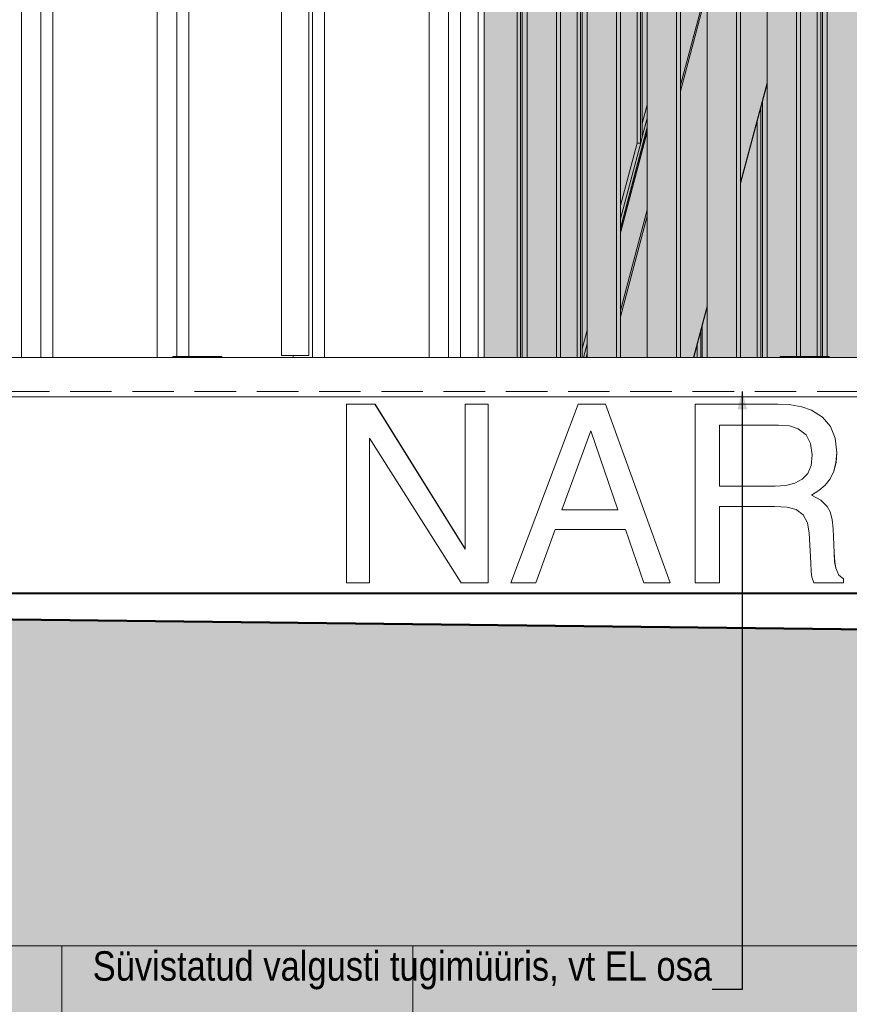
# Model space of a CAD drawing. Header units: millimetres. Extents: x -65 to 137875, y -1905 to 36930.
# Tile 50 of 151: x 35513 to 39745, y 9683 to 14704. Entities that reach past the tile are written whole.
import ezdxf

# ---------------------------------------------------------------- set-up
doc = ezdxf.new("R2010")
doc.units = ezdxf.units.MM
doc.header["$MEASUREMENT"] = 0
doc.linetypes.add('Hidden Line', pattern=[317.5, 211.666667, -105.833333])
for name, color, linetype in [('00 2D joon.AR', 7, 'Continuous'), ('00 Tekst.AR', 7, 'Continuous'), ('1140 Lipumastid.AR', 7, 'Continuous'), ('1140 Välised nimetähed.AS', 7, 'Continuous'), ('1140 Välisvalgustid.AS', 7, 'Continuous'), ('1153 Tugimüürid.AS', 7, 'Continuous'), ('1232 Välisseinad.AR', 7, 'Continuous'), ('1244 Fassaadivarustus.AR', 7, 'Continuous'), ('1245 Klaasfassaadid.AR', 7, 'Continuous'), ('1247 Fassaadi valgusti.AR', 7, 'Continuous'), ('1247 Lamellid.AR', 7, 'Continuous'), ('1253 Terrassipostid.AR', 7, 'Continuous')]:
    doc.layers.add(name, color=color, linetype=linetype)
doc.styles.add('GENERATED_STYLE_4', font='txt', dxfattribs={"width": 0.84})
doc.dimstyles.new('GENERATED_STYLE__3', dxfattribs={"dimtxt": 0.18, "dimasz": 91.2, "dimexe": 0.18, "dimexo": 0.0625, "dimgap": 0, "dimtad": 0, "dimtih": 1, "dimtoh": 1, "dimdec": 4, "dimzin": 0, "dimdsep": 46, "dimcen": 0.09, "dimadec": 0, "dimazin": 0, "dimtfac": 1, "dimtdec": 4, "dimtmove": 0, "dimatfit": 3, "dimldrblk": 'ARROWHEAD_5', "dimfxl": 0, "dimtolj": 1, "dimtzin": 0, "dimarcsym": 0})

# ---------------------------------------------------------------- blocks, each defined once
blk = doc.blocks.new('Section Element_35_2', base_point=(-56954.2, 12361.4))
at = {"layer": '1253 Terrassipostid.AR', "color": 7, "linetype": 'Continuous', "lineweight": 13}
for p, q in [((39169.1, 20059.7), (39169.1, 12981.4)), ((39190, 12981.4), (39190, 20065.3)), ((39020.6, 12981.4), (39020.6, 20020))]:
    blk.add_line(p, q, dxfattribs=at)
blk = doc.blocks.new('Section Element_37_2', base_point=(-56954.2, 12361.4))
at = {"layer": '1253 Terrassipostid.AR', "color": 7, "linetype": 'Continuous', "lineweight": 13}
for p, q in [((39475.3, 20141.5), (39475.3, 12986.4)), ((39496.2, 12986.4), (39496.2, 20147.1)), ((39326.8, 12981.4), (39326.8, 20101.8))]:
    blk.add_line(p, q, dxfattribs=at)
blk = doc.blocks.new('Section Element_39_2', base_point=(-56954.2, 12361.4))
at = {"layer": '1253 Terrassipostid.AR', "color": 7, "linetype": 'Continuous', "lineweight": 13}
blk.add_line((39632.9, 12986.4), (39632.9, 20183.6), dxfattribs=at)
blk = doc.blocks.new('Section Element_56_2', base_point=(-56954.2, 12361.4))
at = {"layer": '1232 Välisseinad.AR', "color": 7, "linetype": 'Continuous', "lineweight": 13}
for p, q in [((37518.5, 9981.4), (37518.5, 8061.4)), ((40158.5, 8061.4), (40158.5, 9981.4)), ((40158.5, 8061.4), (37518.5, 8061.4))]:
    blk.add_line(p, q, dxfattribs=at)
blk = doc.blocks.new('Section Element_94_2', base_point=(-56954.2, 12361.4))
at = {"layer": '1247 Lamellid.AR', "color": 7, "linetype": 'Continuous', "lineweight": 13}
for p, q in [((35620.6, 12981.4), (35620.6, 19131.4)), ((35681.9, 12981.4), (35681.9, 19131.4)), ((35521.6, 12981.4), (35521.6, 19079.2))]:
    blk.add_line(p, q, dxfattribs=at)
blk = doc.blocks.new('Section Element_95_2', base_point=(-56954.2, 12361.4))
at = {"layer": '1247 Lamellid.AR', "color": 7, "linetype": 'Continuous', "lineweight": 13}
for p, q in [((36214.8, 12981.4), (36214.8, 19290.6)), ((36313.8, 12986.4), (36313.8, 19316.4)), ((36375, 12986.4), (36375, 19316.4))]:
    blk.add_line(p, q, dxfattribs=at)
blk = doc.blocks.new('Section Element_96_2', base_point=(-56954.2, 12361.4))
at = {"layer": '1247 Lamellid.AR', "color": 7, "linetype": 'Continuous', "lineweight": 13}
for p, q in [((37007, 12981.4), (37007, 19501.4)), ((37068.2, 12981.4), (37068.2, 19501.4)), ((36908, 12981.4), (36908, 12991.4))]:
    blk.add_line(p, q, dxfattribs=at)
blk = doc.blocks.new('Section Element_97_2', base_point=(-56954.2, 12361.4))
at = {"layer": '1247 Lamellid.AR', "color": 7, "linetype": 'Continuous', "lineweight": 13}
for p, q in [((37700.2, 12981.4), (37700.2, 19686.4)), ((37761.4, 12981.4), (37761.4, 19686.4)), ((37601.2, 12981.4), (37601.2, 19660.9))]:
    blk.add_line(p, q, dxfattribs=at)
blk = doc.blocks.new('Section Element_98_2', base_point=(-56954.2, 12361.4))
at = {"layer": '1253 Terrassipostid.AR', "color": 7, "linetype": 'Continuous', "lineweight": 13}
for p, q in [((38883.8, 12981.4), (38883.8, 19983.5)), ((38714.4, 12981.4), (38714.4, 19938.3)), ((38862.9, 19977.9), (38862.9, 12981.4))]:
    blk.add_line(p, q, dxfattribs=at)
blk = doc.blocks.new('Section Element_99_2', base_point=(-56954.2, 12361.4))
at = {"layer": '1253 Terrassipostid.AR', "color": 7, "linetype": 'Continuous', "lineweight": 13}
for p, q in [((38556.8, 19896.2), (38556.8, 12981.4)), ((38577.6, 12981.4), (38577.6, 19901.8)), ((38408.2, 12981.4), (38408.2, 19856.5))]:
    blk.add_line(p, q, dxfattribs=at)
blk = doc.blocks.new('Section Element_101_2', base_point=(-56954.2, 12361.4))
at = {"layer": '1253 Terrassipostid.AR', "color": 7, "linetype": 'Continuous', "lineweight": 13}
for p, q in [((38250.6, 19814.4), (38250.6, 12981.4)), ((38271.5, 12981.4), (38271.5, 19820)), ((38102, 12981.4), (38102, 19774.7))]:
    blk.add_line(p, q, dxfattribs=at)
blk = doc.blocks.new('Section Element_133_2', base_point=(-56954.2, 12361.4))
at = {"layer": '1232 Välisseinad.AR', "color": 7, "linetype": 'Continuous', "lineweight": 13}
for p, q in [((39496.2, 15011.8), (39632.9, 15520.2)), ((39190, 13873.6), (39326.8, 14382)), ((38950, 12981.4), (39020.6, 13243.7))]:
    blk.add_line(p, q, dxfattribs=at)
blk = doc.blocks.new('Section Element_134_2', base_point=(-56954.2, 12361.4))
at = {"layer": '1244 Fassaadivarustus.AR', "color": 7, "linetype": 'Continuous', "lineweight": 13}
for p, q in [((39604.4, 17497.9), (39496.2, 17091.4)), ((39605.4, 17497.9), (39496.2, 17087.7)), ((39605.4, 17476.4), (39496.2, 17066.2)), ((39605.4, 17497.9), (39604.4, 17497.9)), ((39605.4, 17485.4), (39605.4, 17497.9)), ((39605.4, 17476.4), (39605.4, 17485.4)), ((39632.9, 17469.8), (39605.4, 17476.4)), ((39632.9, 17184), (39496.2, 16670.3)), ((39632.9, 17152.5), (39496.2, 16638.9)), ((39326.8, 16455.1), (39190, 15941.4)), ((39326.8, 16451.4), (39190, 15937.7)), ((39326.8, 16429.9), (39190, 15916.2)), ((39326.8, 16034), (39190, 15520.3)), ((39326.8, 16002.5), (39190, 15488.9)), ((39020.6, 15305.1), (38883.8, 14791.4)), ((39020.6, 15301.4), (38883.8, 14787.7)), ((39020.6, 15279.9), (38883.8, 14766.2)), ((39020.6, 14884), (38883.8, 14370.3)), ((39020.6, 14852.5), (38883.8, 14338.9)), ((38714.4, 14155.1), (38577.6, 13641.4)), ((38714.4, 14151.4), (38577.6, 13637.7)), ((38714.4, 14129.9), (38577.6, 13616.2)), ((38714.4, 13734), (38577.6, 13220.3)), ((38714.4, 13702.5), (38577.6, 13188.9)), ((38408.2, 13005.1), (38401.9, 12981.4)), ((38408.2, 13001.4), (38402.9, 12981.4))]:
    blk.add_line(p, q, dxfattribs=at)
blk = doc.blocks.new('Section Element_135_2', base_point=(-56954.2, 12361.4))
at = {"layer": '1244 Fassaadivarustus.AR', "color": 7, "linetype": 'Continuous', "lineweight": 13}
for p, q in [((39632.9, 15516.6), (39496.2, 15008.1)), ((39632.9, 15515.4), (39496.2, 15007)), ((39326.8, 14378.3), (39190, 13869.9)), ((39326.8, 14377.2), (39190, 13868.7)), ((39020.6, 13240.1), (38951, 12981.4)), ((39020.6, 13238.9), (38951.3, 12981.4))]:
    blk.add_line(p, q, dxfattribs=at)
blk = doc.blocks.new('Section Element_152_2', base_point=(-56954.2, 12361.4))
at = {"layer": '1245 Klaasfassaadid.AR', "color": 7, "linetype": 'Continuous', "lineweight": 13}
for p, q in [((38050, 12981.4), (38050, 15906.4)), ((38068.3, 12981.4), (38068.3, 15906.4)), ((38072.5, 15906.4), (38076.6, 15906.4)), ((38076.6, 12981.4), (38076.6, 15906.4))]:
    blk.add_line(p, q, dxfattribs=at)
blk = doc.blocks.new('Section Element_165_2', base_point=(-56954.2, 12361.4))
at = {"layer": '1245 Klaasfassaadid.AR', "color": 7, "linetype": 'Continuous', "lineweight": 13}
for p, q in [((38408.2, 13120.3), (38382.8, 13024.9)), ((38408.2, 13051.4), (38389.6, 12981.4))]:
    blk.add_line(p, q, dxfattribs=at)
blk = doc.blocks.new('Section Element_166_2', base_point=(-56954.2, 12361.4))
at = {"layer": '1245 Klaasfassaadid.AR', "color": 7, "linetype": 'Continuous', "lineweight": 13}
for p, q in [((38682.9, 14083), (38577.6, 13687.7)), ((38662.4, 14074.8), (38577.6, 13756.6))]:
    blk.add_line(p, q, dxfattribs=at)
blk = doc.blocks.new('Section Element_167_2', base_point=(-56954.2, 12361.4))
at = {"layer": '1245 Klaasfassaadid.AR', "color": 7, "linetype": 'Continuous', "lineweight": 13}
for p, q in [((38714.4, 14270.2), (38689, 14174.9)), ((38714.4, 14201.4), (38689, 14106))]:
    blk.add_line(p, q, dxfattribs=at)
blk = doc.blocks.new('Section Element_747_2', base_point=(-56954.2, 12361.4))
at = {"layer": '1245 Klaasfassaadid.AR', "color": 7, "linetype": 'Continuous', "lineweight": 13}
for p, q in [((39607.5, 12986.4), (39607.5, 15421)), ((39599.2, 12986.4), (39599.2, 15390)), ((39580.9, 12986.4), (39580.9, 15322))]:
    blk.add_line(p, q, dxfattribs=at)
blk = doc.blocks.new('Section Element_748_2', base_point=(-56954.2, 12361.4))
at = {"layer": '1245 Klaasfassaadid.AR', "color": 7, "linetype": 'Continuous', "lineweight": 13}
for p, q in [((39301.4, 12981.4), (39301.4, 14282.8)), ((39293, 12981.4), (39293, 14251.7)), ((39274.7, 12981.4), (39274.7, 14183.8))]:
    blk.add_line(p, q, dxfattribs=at)
blk = doc.blocks.new('Section Element_749_2', base_point=(-56954.2, 12361.4))
at = {"layer": '1245 Klaasfassaadid.AR', "color": 7, "linetype": 'Continuous', "lineweight": 13}
for p, q in [((38986.8, 12981.4), (38986.8, 13113.5)), ((38995.2, 12981.4), (38995.2, 13144.5)), ((38968.6, 12981.4), (38968.6, 13045.5))]:
    blk.add_line(p, q, dxfattribs=at)
blk = doc.blocks.new('Section Element_750_2', base_point=(-56954.2, 12361.4))
at = {"layer": '1245 Klaasfassaadid.AR', "color": 7, "linetype": 'Continuous', "lineweight": 13}
blk.add_line((37882, 12981.4), (37882, 15906.4), dxfattribs=at)
blk = doc.blocks.new('Section Element_751_2', base_point=(-56954.2, 12361.4))
at = {"layer": '1245 Klaasfassaadid.AR', "color": 7, "linetype": 'Continuous', "lineweight": 13}
blk.add_line((37851.8, 15906.4), (37851.8, 12981.4), dxfattribs=at)
blk = doc.blocks.new('Section Element_934_2', base_point=(-56954.2, 12361.4))
at = {"layer": '1247 Fassaadi valgusti.AR', "color": 7, "linetype": 'Continuous', "lineweight": 13}
blk.add_line((36272.7, 12781.4), (33987.5, 12781.4), dxfattribs=at)
blk = doc.blocks.new('Section Element_935_2', base_point=(-56954.2, 12361.4))
at = {"layer": '1247 Fassaadi valgusti.AR', "color": 7, "linetype": 'Continuous', "lineweight": 13}
blk.add_line((38557.9, 12781.4), (36272.7, 12781.4), dxfattribs=at)
blk = doc.blocks.new('Section Element_936_2', base_point=(-56954.2, 12361.4))
at = {"layer": '1247 Fassaadi valgusti.AR', "color": 7, "linetype": 'Continuous', "lineweight": 13}
blk.add_line((40843.1, 12781.4), (38557.9, 12781.4), dxfattribs=at)
blk = doc.blocks.new('Section Element_940_2', base_point=(-56954.2, 12361.4))
at = {"layer": '1245 Klaasfassaadid.AR', "color": 7, "linetype": 'Continuous', "lineweight": 13}
for p, q in [((38689, 14106), (38689, 17402.4)), ((38680.6, 14074.6), (38680.6, 17371.3)), ((38662.4, 14074.6), (38662.4, 17303.1)), ((38680.6, 14074.6), (38662.4, 14074.6)), ((38689, 14106), (38682.9, 14083))]:
    blk.add_line(p, q, dxfattribs=at)
blk = doc.blocks.new('Section Element_941_2', base_point=(-56954.2, 12361.4))
at = {"layer": '1245 Klaasfassaadid.AR', "color": 7, "linetype": 'Continuous', "lineweight": 13}
for p, q in [((38374.5, 12981.4), (38374.5, 16228.4)), ((38382.8, 12981.4), (38382.8, 16259.6)), ((38356.2, 12981.4), (38356.2, 16160.2))]:
    blk.add_line(p, q, dxfattribs=at)
blk = doc.blocks.new('Section Element_957_2', base_point=(-56954.2, 12361.4))
at = {"layer": '1140 Välisvalgustid.AS', "linetype": 'Continuous', "lineweight": 13, "true_color": 0x50504f}
for points in [[(39392.6, 12986.4), (39392.4, 12981.4), (39394.8, 12981.4), (39395, 12986.4)], [(39392.6, 12986.4), (39392.4, 12981.4), (39394.8, 12981.4), (39395, 12986.4)], [(39395, 12986.4), (39394.8, 12981.4), (39403.4, 12981.4), (39403.5, 12986.4)], [(39395, 12986.4), (39394.8, 12981.4), (39403.4, 12981.4), (39403.5, 12986.4)], [(39403.5, 12986.4), (39403.4, 12981.4), (39417.7, 12981.4), (39417.8, 12986.4)], [(39417.8, 12986.4), (39417.7, 12981.4), (39436.9, 12981.4), (39437, 12986.4)], [(39437, 12986.4), (39436.9, 12981.4), (39460.3, 12981.4), (39460.3, 12986.4)], [(39460.3, 12986.4), (39460.3, 12981.4), (39486.4, 12981.4), (39486.5, 12986.4)], [(39486.5, 12986.4), (39486.4, 12981.4), (39514.2, 12981.4), (39514.2, 12986.4)], [(39514.2, 12981.4), (39542.1, 12981.4), (39542.1, 12986.4), (39514.2, 12986.4)], [(39568.7, 12986.4), (39542.1, 12986.4), (39542.1, 12981.4), (39568.8, 12981.4)], [(39592.8, 12986.4), (39568.7, 12986.4), (39568.8, 12981.4), (39592.9, 12981.4)], [(39613.1, 12986.4), (39592.8, 12986.4), (39592.9, 12981.4), (39613.2, 12981.4)], [(39628.7, 12986.4), (39613.1, 12986.4), (39613.2, 12981.4), (39628.8, 12981.4)], [(39638.6, 12986.4), (39628.7, 12986.4), (39628.8, 12981.4), (39638.7, 12981.4)], [(39642.5, 12986.4), (39638.6, 12986.4), (39638.7, 12981.4), (39642.6, 12981.4)]]:
    blk.add_hatch(color=251, dxfattribs=at).paths.add_polyline_path(points)
at = {"layer": '1140 Välisvalgustid.AS', "color": 7, "linetype": 'Continuous', "lineweight": 13}
for p, q in [((39392.4, 12981.4), (39392.6, 12986.4)), ((39395, 12986.4), (39392.6, 12986.4)), ((39403.5, 12986.4), (39395, 12986.4)), ((39417.8, 12986.4), (39403.5, 12986.4)), ((39437, 12986.4), (39417.8, 12986.4)), ((39460.3, 12986.4), (39437, 12986.4)), ((39486.5, 12986.4), (39460.3, 12986.4)), ((39514.2, 12986.4), (39486.5, 12986.4)), ((39542.1, 12986.4), (39514.2, 12986.4)), ((39568.7, 12986.4), (39542.1, 12986.4)), ((39592.8, 12986.4), (39568.7, 12986.4)), ((39613.1, 12986.4), (39592.8, 12986.4)), ((39628.7, 12986.4), (39613.1, 12986.4)), ((39638.6, 12986.4), (39628.7, 12986.4)), ((39642.5, 12986.4), (39638.6, 12986.4)), ((39642.6, 12981.4), (39642.5, 12986.4))]:
    blk.add_line(p, q, dxfattribs=at)
blk = doc.blocks.new('Section Element_959_2', base_point=(-56954.2, 12361.4))
at = {"layer": '1140 Välisvalgustid.AS', "linetype": 'Continuous', "lineweight": 13, "true_color": 0x50504f}
for points in [[(36293.6, 12986.4), (36293.5, 12981.4), (36295.9, 12981.4), (36296, 12986.4)], [(36293.6, 12986.4), (36293.5, 12981.4), (36295.9, 12981.4), (36296, 12986.4)], [(36296, 12986.4), (36295.9, 12981.4), (36304.4, 12981.4), (36304.6, 12986.4)], [(36296, 12986.4), (36295.9, 12981.4), (36304.4, 12981.4), (36304.6, 12986.4)], [(36304.6, 12986.4), (36304.4, 12981.4), (36318.7, 12981.4), (36318.8, 12986.4)], [(36318.8, 12986.4), (36318.7, 12981.4), (36338, 12981.4), (36338.1, 12986.4)], [(36338.1, 12986.4), (36338, 12981.4), (36361.3, 12981.4), (36361.4, 12986.4)], [(36361.4, 12986.4), (36361.3, 12981.4), (36387.5, 12981.4), (36387.5, 12986.4)], [(36387.5, 12986.4), (36387.5, 12981.4), (36415.3, 12981.4), (36415.3, 12986.4)], [(36415.3, 12981.4), (36443.2, 12981.4), (36443.1, 12986.4), (36415.3, 12986.4)], [(36469.8, 12986.4), (36443.1, 12986.4), (36443.2, 12981.4), (36469.9, 12981.4)], [(36493.9, 12986.4), (36469.8, 12986.4), (36469.9, 12981.4), (36494, 12981.4)], [(36514.2, 12986.4), (36493.9, 12986.4), (36494, 12981.4), (36514.3, 12981.4)], [(36514.2, 12986.4), (36514.3, 12981.4), (36529.8, 12981.4), (36529.7, 12986.4)], [(36529.7, 12986.4), (36529.8, 12981.4), (36539.8, 12981.4), (36539.7, 12986.4)], [(36543.5, 12986.4), (36539.7, 12986.4), (36539.8, 12981.4), (36543.7, 12981.4)]]:
    blk.add_hatch(color=251, dxfattribs=at).paths.add_polyline_path(points)
at = {"layer": '1140 Välisvalgustid.AS', "color": 7, "linetype": 'Continuous', "lineweight": 13}
for p, q in [((36293.5, 12981.4), (36293.6, 12986.4)), ((36296, 12986.4), (36293.6, 12986.4)), ((36304.6, 12986.4), (36296, 12986.4)), ((36318.8, 12986.4), (36304.6, 12986.4)), ((36338.1, 12986.4), (36318.8, 12986.4)), ((36361.4, 12986.4), (36338.1, 12986.4)), ((36387.5, 12986.4), (36361.4, 12986.4)), ((36415.3, 12986.4), (36387.5, 12986.4)), ((36443.1, 12986.4), (36415.3, 12986.4)), ((36469.8, 12986.4), (36443.1, 12986.4)), ((36493.9, 12986.4), (36469.8, 12986.4)), ((36514.2, 12986.4), (36493.9, 12986.4)), ((36529.7, 12986.4), (36514.2, 12986.4)), ((36539.7, 12986.4), (36529.7, 12986.4)), ((36543.5, 12986.4), (36539.7, 12986.4)), ((36543.7, 12981.4), (36543.5, 12986.4))]:
    blk.add_line(p, q, dxfattribs=at)
blk = doc.blocks.new('Section Element_1174_2', base_point=(-56954.2, 12361.4))
at = {"layer": '1140 Välised nimetähed.AS', "color": 7, "linetype": 'Continuous', "lineweight": 13}
for p, q in [((37179.6, 12742.8), (37179.6, 11831.4)), ((37325.3, 12742.8), (37179.6, 12742.8)), ((37785.5, 12004.5), (37325.3, 12742.8)), ((37325.5, 12742.8), (37325.3, 12742.8)), ((37785.5, 12004.7), (37325.5, 12742.8)), ((37902.7, 12742.8), (37785.5, 12742.8)), ((37785.5, 12742.8), (37785.5, 12004.5)), ((37902.7, 11831.4), (37902.7, 12742.8)), ((37902.8, 12742.8), (37902.7, 12742.8)), ((37902.8, 11831.4), (37902.8, 12742.8)), ((38361.7, 12742.8), (38018.7, 11831.4)), ((38501.2, 12742.8), (38361.7, 12742.8)), ((38831.8, 11831.4), (38501.2, 12742.8)), ((38501.3, 12742.8), (38501.2, 12742.8)), ((38831.9, 11831.4), (38501.3, 12742.8)), ((38958.9, 12742.8), (38958.9, 11831.4)), ((39380.6, 12742.8), (38958.9, 12742.8)), ((39446, 12739.4), (39380.6, 12742.8)), ((39380.8, 12742.8), (39380.6, 12742.8)), ((39446.1, 12739.4), (39446, 12739.4)), ((39503.3, 12729.3), (39446, 12739.4)), ((39503.4, 12729.3), (39446.1, 12739.4)), ((39552.4, 12712.4), (39503.3, 12729.3)), ((39552.5, 12712.4), (39503.4, 12729.3)), ((39608.6, 12677), (39552.4, 12712.4)), ((39608.7, 12677), (39552.5, 12712.4)), ((39648.7, 12629.4), (39608.6, 12677)), ((39648.8, 12629.4), (39608.7, 12677)), ((38279.2, 12204.9), (38426.2, 12607.5)), ((38279.3, 12204.9), (38426.2, 12607.3)), ((38426.2, 12607.5), (38564.5, 12204.9)), ((39082.3, 12325.2), (39082.3, 12636.7)), ((39082.3, 12636.7), (39383.7, 12636.7)), ((39082.4, 12325.2), (39082.4, 12636.7)), ((39383.7, 12636.7), (39440.6, 12632)), ((39440.6, 12632), (39484.8, 12618.1)), ((39484.8, 12618.1), (39524.1, 12587.6)), ((39672.8, 12569.4), (39648.7, 12629.4)), ((39672.9, 12569.4), (39648.8, 12629.4)), ((37297.4, 11831.4), (37297.4, 12569.1)), ((37297.4, 12569.1), (37764.4, 11831.4)), ((37297.5, 11831.4), (37297.5, 12568.8)), ((39524.1, 12587.6), (39547.7, 12543.3)), ((39680.8, 12497.1), (39672.8, 12569.4)), ((39680.9, 12497.1), (39672.9, 12569.4)), ((39547.7, 12543.3), (39555.5, 12485.3)), ((39555.5, 12485.3), (39549.9, 12431.1)), ((39677, 12445.8), (39680.8, 12497.1)), ((39677.2, 12445.8), (39680.9, 12497.1)), ((39549.9, 12431.1), (39533, 12389.3)), ((39665.8, 12401.1), (39677, 12445.8)), ((39665.9, 12401.1), (39677.2, 12445.8)), ((39505, 12360), (39467.2, 12340.7)), ((39533, 12389.3), (39505, 12360)), ((39621.5, 12330.6), (39647, 12363.1)), ((39621.6, 12330.6), (39647.1, 12363.1)), ((39647, 12363.1), (39665.8, 12401.1)), ((39647.1, 12363.1), (39665.9, 12401.1)), ((39367.6, 12325.2), (39082.3, 12325.2)), ((39421.4, 12329.1), (39367.6, 12325.2)), ((39467.2, 12340.7), (39421.4, 12329.1)), ((39552.4, 12279.3), (39589.9, 12302.7)), ((39552.5, 12279.3), (39590.1, 12302.7)), ((39589.9, 12302.7), (39621.5, 12330.6)), ((39590.1, 12302.7), (39621.6, 12330.6)), ((39599.2, 12254.2), (39552.4, 12279.3)), ((39552.5, 12279.3), (39552.4, 12279.3)), ((39599.3, 12254.2), (39552.5, 12279.3)), ((39632.7, 12222.2), (39599.2, 12254.2)), ((39632.9, 12222.2), (39599.3, 12254.2)), ((38564.5, 12204.9), (38279.2, 12204.9)), ((39082.3, 11831.4), (39082.3, 12222.2)), ((39082.3, 12222.2), (39363.3, 12222.2)), ((39082.4, 11831.4), (39082.4, 12222.2)), ((39363.3, 12222.2), (39428.8, 12218.1)), ((39428.8, 12218.1), (39474.3, 12205.5)), ((39474.3, 12205.5), (39509.2, 12178.7)), ((39648.1, 12193.8), (39632.7, 12222.2)), ((39648.2, 12193.8), (39632.9, 12222.2)), ((39509.2, 12178.7), (39531.3, 12138.8)), ((39658.1, 12155.5), (39648.1, 12193.8)), ((39658.2, 12155.5), (39648.2, 12193.8)), ((39662.8, 12107.5), (39658.1, 12155.5)), ((39662.9, 12107.5), (39658.2, 12155.5)), ((38145.2, 11831.4), (38243.8, 12104.4)), ((38145.3, 11831.4), (38244, 12104.4)), ((38243.8, 12104.4), (38604.1, 12104.4)), ((38604.1, 12104.4), (38696.6, 11831.4)), ((39531.3, 12138.8), (39540.6, 12085.8)), ((39667.1, 11985.3), (39662.8, 12107.5)), ((39667.3, 11985.3), (39662.9, 12107.5)), ((39540.6, 12085.8), (39548.1, 11933.8)), ((39670.2, 11939.8), (39667.1, 11985.3)), ((39670.4, 11939.8), (39667.3, 11985.3)), ((39548.1, 11933.8), (39550.9, 11889.1)), ((39675.8, 11907.7), (39670.2, 11939.8)), ((39676, 11907.7), (39670.4, 11939.8)), ((39691.3, 11872), (39675.8, 11907.7)), ((39691.5, 11872), (39676, 11907.7)), ((39550.9, 11889.1), (39554.3, 11861.8)), ((39554.3, 11861.8), (39564.2, 11831.4)), ((39715.5, 11851.9), (39691.3, 11872)), ((39715.7, 11851.9), (39691.5, 11872)), ((39715.5, 11831.4), (39715.5, 11851.9)), ((39715.7, 11851.9), (39715.5, 11851.9)), ((39715.7, 11831.4), (39715.7, 11851.9)), ((37179.6, 11831.4), (37297.4, 11831.4)), ((37297.5, 11831.4), (37297.4, 11831.4)), ((37764.4, 11831.4), (37902.7, 11831.4)), ((37902.8, 11831.4), (37902.7, 11831.4)), ((38018.7, 11831.4), (38145.2, 11831.4)), ((38145.3, 11831.4), (38145.2, 11831.4)), ((38696.6, 11831.4), (38831.8, 11831.4)), ((38831.9, 11831.4), (38831.8, 11831.4)), ((38958.9, 11831.4), (39082.3, 11831.4)), ((39082.4, 11831.4), (39082.3, 11831.4)), ((39564.2, 11831.4), (39715.5, 11831.4)), ((39715.7, 11831.4), (39715.5, 11831.4))]:
    blk.add_line(p, q, dxfattribs=at)
blk = doc.blocks.new('Section Element_1177_2', base_point=(-56954.2, 12361.4))
at = {"layer": '1153 Tugimüürid.AS', "color": 7, "linetype": 'Continuous', "lineweight": 13}
for p, q in [((31540.2, 12981.4), (54709.5, 12981.4)), ((31540.2, 12781.4), (54709.5, 12781.4)), ((31540.2, 11776.6), (54709.5, 11776.6)), ((31545.5, 11781.4), (54709.5, 11781.4)), ((31540.2, 9981.4), (54519.4, 9981.4))]:
    blk.add_line(p, q, dxfattribs=at)
blk = doc.blocks.new('Section Element_1180_2', base_point=(-56954.2, 12361.4))
at = {"layer": '1140 Lipumastid.AR', "color": 7, "linetype": 'Continuous', "lineweight": 13}
for p, q in [((36848.4, 12991.4), (36848.4, 22991.4)), ((36988.4, 12991.4), (36988.4, 22991.4)), ((36848.4, 12991.4), (36851.8, 12991.4)), ((36851.8, 12991.4), (36861.6, 12991.4)), ((36861.6, 12991.4), (36877.1, 12991.4)), ((36877.1, 12991.4), (36896.6, 12991.4)), ((36896.6, 12991.4), (36918.2, 12991.4)), ((36918.2, 12991.4), (36939.8, 12991.4)), ((36939.8, 12991.4), (36959.4, 12991.4)), ((36959.4, 12991.4), (36974.9, 12991.4)), ((36974.9, 12991.4), (36984.9, 12991.4)), ((36984.9, 12991.4), (36988.4, 12991.4))]:
    blk.add_line(p, q, dxfattribs=at)
blk = doc.blocks.new('Section Element_1186_2', base_point=(-56954.2, 12361.4))
at = {"layer": '1232 Välisseinad.AR', "color": 7, "linetype": 'Continuous', "lineweight": 13}
for p, q in [((35728.4, 9981.4), (35728.4, 8061.4)), ((35728.4, 8061.4), (37518.5, 8061.4))]:
    blk.add_line(p, q, dxfattribs=at)
blk = doc.blocks.new('ARROWHEAD_5')
at = {"linetype": 'Continuous', "lineweight": 0}
blk.add_hatch(color=0, dxfattribs=at).paths.add_polyline_path([(-1, 0.2679), (0, 0), (-1, -0.2679)])
at = {"color": 0, "linetype": 'Continuous', "lineweight": 0}
blk.add_line((0, 0), (-1, 0), dxfattribs=at)

msp = doc.modelspace()

# ---------------------------------------------------------------- hatches: boundary and pattern name
at = {"layer": '00 2D joon.AR', "linetype": 'Continuous', "lineweight": 0, "true_color": 0xb1b1b1}
msp.add_hatch(color=253, dxfattribs=at).paths.add_polyline_path([(37882, 15906.4), (37895.7, 15906.4), (37895.7, 15966.4), (37970.8, 15966.4), (37970.8, 19743.3), (39947.3, 20266.2), (39947.3, 12981.4), (38050, 12981.4), (37882, 12981.4)])
at = {"layer": '00 2D joon.AR', "linetype": 'Continuous', "lineweight": 0, "true_color": 0xcbcbcb}
msp.add_hatch(color=9, dxfattribs=at).paths.add_polyline_path([(37781.6, 11935.1), (37783.4, 11935.1), (37783.4, 11935.1)])
at = {"layer": '00 2D joon.AR', "linetype": 'Continuous', "lineweight": 13}
msp.add_hatch(color=255, dxfattribs=at).paths.add_polyline_path([(12812.2, 11800.7), (21166.9, 11821.4), (22507.1, 11821.4), (22263.7, 11701.4), (21689.7, 11641.4), (26110.3, 11651.4), (31540.2, 11691.4), (54714.8, 11421.5), (83163.8, 11360), (84358.5, 11357.1), (84558.5, 11351.7), (89443.5, 11314.3), (89443.5, 1890.1), (12810.5, 1890.1)])

# ---------------------------------------------------------------- linework, layer by layer
at = {"layer": '00 2D joon.AR', "color": 41, "linetype": 'Hidden Line', "lineweight": 13, "true_color": 0xffeda8, "flags": 128}
msp.add_lwpolyline([(54714.6, 12808), (31545.5, 12808), (31545.5, 12781.4), (54714.6, 12781.4)], dxfattribs=at)
at = {"layer": '00 2D joon.AR', "color": 7, "linetype": 'Continuous', "lineweight": 50, "flags": 128}
msp.add_lwpolyline([(12812.2, 11800.7), (21166.9, 11821.4), (22507.1, 11821.4), (22263.7, 11701.4), (21689.7, 11641.4), (26110.3, 11651.4), (31540.2, 11691.4), (54714.8, 11421.5), (83163.8, 11360), (84358.5, 11357.1), (84558.5, 11351.7), (89443.5, 11314.3), (89443.5, 1890.1), (12810.5, 1890.1)], close=True, dxfattribs=at)

# ---------------------------------------------------------------- block references
at = {"layer": '1140 Lipumastid.AR', "lineweight": 0}
msp.add_blockref('Section Element_1180_2', (-56954.2, 12361.4), dxfattribs=at)
at = {"layer": '1140 Välised nimetähed.AS', "lineweight": 0}
msp.add_blockref('Section Element_1174_2', (-56954.2, 12361.4), dxfattribs=at)
at = {"layer": '1140 Välisvalgustid.AS', "lineweight": 0}
for name in ['Section Element_959_2', 'Section Element_957_2']:
    msp.add_blockref(name, (-56954.2, 12361.4), dxfattribs=at)
at = {"layer": '1153 Tugimüürid.AS', "lineweight": 0}
msp.add_blockref('Section Element_1177_2', (-56954.2, 12361.4), dxfattribs=at)
at = {"layer": '1232 Välisseinad.AR', "lineweight": 0}
for name in ['Section Element_133_2', 'Section Element_1186_2', 'Section Element_56_2']:
    msp.add_blockref(name, (-56954.2, 12361.4), dxfattribs=at)
at = {"layer": '1244 Fassaadivarustus.AR', "lineweight": 0}
for name in ['Section Element_134_2', 'Section Element_135_2']:
    msp.add_blockref(name, (-56954.2, 12361.4), dxfattribs=at)
at = {"layer": '1245 Klaasfassaadid.AR', "lineweight": 0}
for name in ['Section Element_940_2', 'Section Element_941_2', 'Section Element_751_2', 'Section Element_750_2', 'Section Element_152_2', 'Section Element_747_2', 'Section Element_167_2', 'Section Element_748_2', 'Section Element_166_2', 'Section Element_165_2', 'Section Element_749_2']:
    msp.add_blockref(name, (-56954.2, 12361.4), dxfattribs=at)
at = {"layer": '1247 Fassaadi valgusti.AR', "lineweight": 0}
for name in ['Section Element_934_2', 'Section Element_935_2', 'Section Element_936_2']:
    msp.add_blockref(name, (-56954.2, 12361.4), dxfattribs=at)
at = {"layer": '1247 Lamellid.AR', "lineweight": 0}
for name in ['Section Element_97_2', 'Section Element_96_2', 'Section Element_95_2', 'Section Element_94_2']:
    msp.add_blockref(name, (-56954.2, 12361.4), dxfattribs=at)
at = {"layer": '1253 Terrassipostid.AR', "lineweight": 0}
for name in ['Section Element_39_2', 'Section Element_37_2', 'Section Element_35_2', 'Section Element_98_2', 'Section Element_99_2', 'Section Element_101_2']:
    msp.add_blockref(name, (-56954.2, 12361.4), dxfattribs=at)

# ---------------------------------------------------------------- texts
at = {"layer": '00 Tekst.AR', "color": 7, "linetype": 'Continuous', "lineweight": 13, "insert": (39045, 9758.2), "char_height": 150, "attachment_point": 9, "style": 'GENERATED_STYLE_4'}
msp.add_mtext('\\A1;{\\pqr;\\fArial|b0|i0|c0|p34;Süvistatud valgusti tugimüüris, \\fArial|b0|i0|c0|p34;vt EL osa}', dxfattribs=at)

# ---------------------------------------------------------------- leaders
at = {"layer": '00 Tekst.AR', "color": 7, "linetype": 'Continuous', "lineweight": 13, "annotation_type": 0, "has_hookline": 1}
for points, hookline_direction, text_width in [([(32994.2, 15961.4), (32994.2, 9758.2), (33148.4, 9758.2)], 0, 2386.3), ([(39199.2, 12808), (39199.2, 9758.2), (39045, 9758.2)], 1, 3145.6)]:
    msp.add_leader(points, dimstyle='GENERATED_STYLE__3', dxfattribs=dict(at, hookline_direction=hookline_direction, text_width=text_width))

doc.saveas('drawing.dxf')
